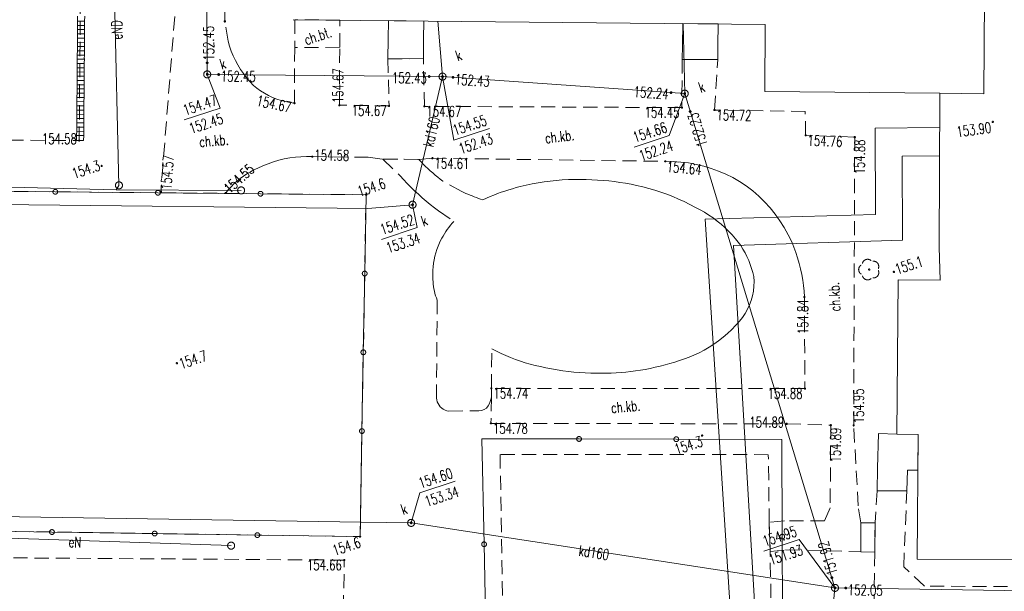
# Model space of a CAD drawing. Header units: millimetres. Extents: x -44596 to 32114, y 34976 to 82978.
# Tile 5 of 63: x -28515 to -21521, y 53158 to 57218. Entities that reach past the tile are written whole.
import ezdxf
from ezdxf.xclip import XClip

# ---------------------------------------------------------------- set-up
doc = ezdxf.new("R2010")
doc.units = ezdxf.units.MM
doc.header["$MEASUREMENT"] = 0
doc.header["$XCLIPFRAME"] = 0
for name, pattern in [('1_OTKC', [150, 100, -50]), ('1_OTSP', [150, 100, -50]), ('1_OTSZ', [150, 100, -50]), ('Wipeout_Contour', [100, 0, -100])]:
    doc.linetypes.add(name, pattern=pattern)
for name, color, linetype in [('_______MAPA_DC_PROJEKTOWYCH', 7, 'Continuous'), ('Mlawa_szkola_MDCP_1_5________MAPA_DC_PROJEKTOWYCH', 7, 'Continuous'), ('Mlawa_szkola_MDCP_1_5_EGBB_L_0', 7, 'Continuous'), ('Mlawa_szkola_MDCP_1_5_EGBE_L_3', 7, 'Continuous'), ('Mlawa_szkola_MDCP_1_5_OTK_E_T_1', 7, 'Continuous'), ('Mlawa_szkola_MDCP_1_5_OTK_L_2', 7, 'Continuous'), ('Mlawa_szkola_MDCP_1_5_OTK_L_6', 7, 'Continuous'), ('Mlawa_szkola_MDCP_1_5_OTO_L_0', 7, 'Continuous'), ('Mlawa_szkola_MDCP_1_5_OTR_T_0', 7, 'Continuous'), ('Mlawa_szkola_MDCP_1_5_OTR_T_1', 7, 'Continuous'), ('Mlawa_szkola_MDCP_1_5_OTS_L_1', 7, 'Continuous'), ('Mlawa_szkola_MDCP_1_5_OTS_L_2', 7, 'Continuous'), ('Mlawa_szkola_MDCP_1_5_OTZ_T_0', 7, 'Continuous'), ('Mlawa_szkola_MDCP_1_5_SUE_T_3', 7, 'Continuous'), ('Mlawa_szkola_MDCP_1_5_SUEP_E_T_0', 7, 'Continuous'), ('Mlawa_szkola_MDCP_1_5_SUEP_L_0', 7, 'Continuous'), ('Mlawa_szkola_MDCP_1_5_SUK_L_2', 7, 'Continuous'), ('Mlawa_szkola_MDCP_1_5_SUKP_E_T_0', 7, 'Continuous'), ('Mlawa_szkola_MDCP_1_5_SUKP_L_0', 7, 'Continuous'), ('Mlawa_szkola_MDCP_1_5_SUKR_T_0', 7, 'Continuous'), ('Mlawa_szkola_MDCP_1_5_SUL_L_0', 7, 'Continuous'), ('Mlawa_szkola_MDCP_1_5_SUP_E_T_1', 7, 'Continuous'), ('Mlawa_szkola_MDCP_1_5_SUP_T_4', 7, 'Continuous')]:
    doc.layers.add(name, color=color, linetype=linetype)
doc.styles.add('GENERATED_STYLE_2', font='txt')

# ---------------------------------------------------------------- blocks, each defined once
blk = doc.blocks.new('Rysunek_1_5', base_point=(25847, 58549.2))
at = {"color": 254, "linetype": 'Wipeout_Contour', "lineweight": 0, "ltscale": 267472.931025}
blk.add_wipeout([(12367.1, 34548.1), (50980.9, 47322.1), (39326.9, 82550.4), (713, 69776.4)], dxfattribs=at).dxf.layer = 'Mlawa_szkola_MDCP_1_5________MAPA_DC_PROJEKTOWYCH'
at = {"layer": 'Mlawa_szkola_MDCP_1_5_EGBB_L_0', "color": 7, "linetype": 'Continuous', "lineweight": 13}
for p, q in [((23643, 56264.4), (23647, 57061)), ((18736.6, 56790), (22088.9, 56756.2)), ((22088.9, 56756.2), (22086.5, 56279.3)), ((22086.5, 56279.3), (23329.3, 56267)), ((23329.3, 56267), (23325.2, 55174.5)), ((23329.3, 56267), (23643, 56264.4)), ((23325.2, 55174.5), (23332.9, 54941.1)), ((23033.1, 54943), (23025.3, 53846)), ((23332.9, 54941.1), (23033.1, 54943)), ((23025.3, 53846), (23175.5, 53844.1)), ((23175.5, 53844.1), (23170, 52959.6)), ((23170, 52959.6), (24248, 52955))]:
    blk.add_line(p, q, dxfattribs=at)
at = {"layer": 'Mlawa_szkola_MDCP_1_5_EGBE_L_3', "color": 7, "linetype": 'Continuous', "lineweight": 13}
for p, q in [((19412.6, 56783.2), (19411.3, 56652.5)), ((19664, 56780.7), (19412.6, 56783.2)), ((19662.7, 56653.5), (19664, 56780.7)), ((21505.5, 56762.1), (21502.2, 56607.7)), ((21754.6, 56759.6), (21505.5, 56762.1)), ((21753.1, 56606.8), (21754.6, 56759.6)), ((19411.3, 56652.5), (19409.9, 56512.5)), ((19661.3, 56513.5), (19662.7, 56653.5)), ((21502.2, 56607.7), (21500.1, 56507.7)), ((21752.2, 56506.8), (21753.1, 56606.8)), ((19409.9, 56512.5), (19661.3, 56513.5)), ((21500.1, 56507.7), (21752.2, 56506.8)), ((22895, 53851.4), (22888.4, 53603.8)), ((23025.3, 53846), (22895, 53851.4)), ((23175.5, 53844.1), (23025.3, 53846)), ((23173.9, 53590.8), (23175.5, 53844.1)), ((22888.4, 53603.8), (22885.2, 53444.7)), ((23095.8, 53444.9), (23100, 53591.6)), ((23100, 53591.6), (23173.9, 53590.8)), ((22885.2, 53444.7), (23095.8, 53444.9))]:
    blk.add_line(p, q, dxfattribs=at)
at = {"layer": 'Mlawa_szkola_MDCP_1_5_OTK_L_2', "color": 7, "linetype": '1_OTKC', "lineweight": 13}
for p, q in [((18250.9, 56777.9), (18252.4, 57445.1)), ((17894.6, 56813.8), (17795.9, 55560.6)), ((18275.2, 56637.4), (18250.9, 56777.9)), ((18749.2, 56789.9), (18747.2, 56592.4)), ((19068.9, 56786.7), (18749.2, 56789.9)), ((19067, 56593.9), (19068.9, 56786.7)), ((18285.1, 56602.2), (18275.2, 56637.4)), ((18296.8, 56567.6), (18285.1, 56602.2)), ((18747.2, 56592.4), (18745.1, 56197.7)), ((19067, 56593.9), (18747.2, 56592.4)), ((19065.1, 56182.5), (19067, 56593.9)), ((18310.4, 56533.7), (18296.8, 56567.6)), ((18325.9, 56500.6), (18310.4, 56533.7)), ((18343.1, 56468.3), (18325.9, 56500.6)), ((18362, 56437), (18343.1, 56468.3)), ((19661.3, 56513.5), (19409.9, 56512.5)), ((19409.9, 56512.5), (19417.3, 56177.9)), ((19668.1, 56174.5), (19661.3, 56513.5)), ((21500.1, 56507.7), (21497.5, 56165.6)), ((21752.2, 56506.8), (21500.1, 56507.7)), ((21729.5, 56148.6), (21752.2, 56506.8)), ((18382.6, 56406.9), (18362, 56437)), ((18404.8, 56377.8), (18382.6, 56406.9)), ((18428.6, 56350.1), (18404.8, 56377.8)), ((18453.8, 56323.6), (18428.6, 56350.1)), ((18478.9, 56303.4), (18453.8, 56323.6)), ((18505.1, 56284.7), (18478.9, 56303.4)), ((18532.4, 56267.6), (18505.1, 56284.7)), ((18560.7, 56252.2), (18532.4, 56267.6)), ((18589.9, 56238.5), (18560.7, 56252.2)), ((18619.8, 56226.6), (18589.9, 56238.5)), ((18650.4, 56216.6), (18619.8, 56226.6)), ((18681.6, 56208.4), (18650.4, 56216.6)), ((18713.2, 56202.1), (18681.6, 56208.4)), ((18745.1, 56197.7), (18713.2, 56202.1)), ((19417.3, 56177.9), (19065.1, 56182.5)), ((21497.5, 56165.6), (19668.1, 56174.5)), ((22374.3, 56138.6), (21729.5, 56148.6)), ((22376.8, 55968.8), (22374.3, 56138.6)), ((22725.5, 55955.6), (22376.8, 55968.8)), ((22718, 53908.7), (22725.5, 55955.6)), ((18752, 55813.4), (18791.9, 55816.7)), ((18791.9, 55816.7), (18831.9, 55818)), ((18831.9, 55818), (18872, 55817.3)), ((18872, 55817.3), (19268.5, 55812.6)), ((18484.1, 55735.4), (18520.5, 55752.2)), ((18520.5, 55752.2), (18557.6, 55767.2)), ((18557.6, 55767.2), (18595.5, 55780.3)), ((18595.5, 55780.3), (18633.9, 55791.5)), ((18633.9, 55791.5), (18672.9, 55800.7)), ((18672.9, 55800.7), (18712.3, 55808)), ((18712.3, 55808), (18752, 55813.4)), ((19268.5, 55812.6), (19372.2, 55798.5)), ((19372.2, 55798.5), (19629.3, 55798.2)), ((19629.3, 55798.2), (19725.8, 55805.9)), ((19725.8, 55805.9), (21379.3, 55784.1)), ((21379.3, 55784.1), (21434.7, 55783.2)), ((21434.7, 55783.2), (21489.9, 55779.2)), ((21489.9, 55779.2), (21544.9, 55772.3)), ((21544.9, 55772.3), (21599.4, 55762.3)), ((21599.4, 55762.3), (21653.3, 55749.4)), ((21653.3, 55749.4), (21706.4, 55733.5)), ((18359.5, 55661.5), (18382.9, 55678.7)), ((18382.9, 55678.7), (18407.1, 55694.7)), ((18407.1, 55694.7), (18432.1, 55709.6)), ((18432.1, 55709.6), (18457.8, 55723.1)), ((18457.8, 55723.1), (18484.1, 55735.4)), ((21706.4, 55733.5), (21758.5, 55714.8)), ((21758.5, 55714.8), (21809.5, 55693.2)), ((21809.5, 55693.2), (21859.3, 55668.9)), ((18294.9, 55603.1), (18315.4, 55623.6)), ((18315.4, 55623.6), (18337, 55643.1)), ((18337, 55643.1), (18359.5, 55661.5)), ((21859.3, 55668.9), (21907.7, 55641.9)), ((21907.7, 55641.9), (21955.1, 55609.3)), ((21955.1, 55609.3), (22000.6, 55574.1)), ((17795.9, 55560.6), (18254.6, 55556.3)), ((18254.6, 55556.3), (18275.4, 55581.6)), ((18275.4, 55581.6), (18294.9, 55603.1)), ((22000.6, 55574.1), (22044, 55536.3)), ((22044, 55536.3), (22085.2, 55496)), ((22085.2, 55496), (22123.9, 55453.5)), ((22123.9, 55453.5), (22160.2, 55408.7)), ((22160.2, 55408.7), (22193.8, 55362)), ((22193.8, 55362), (22224.6, 55313.4)), ((22224.6, 55313.4), (22252.6, 55263.1)), ((22252.6, 55263.1), (22277.7, 55211.3)), ((22277.7, 55211.3), (22293.2, 55174.1)), ((22293.2, 55174.1), (22307.3, 55136.4)), ((22307.3, 55136.4), (22319.9, 55098.1)), ((22319.9, 55098.1), (22331.2, 55059.4)), ((22331.2, 55059.4), (22341, 55020.3)), ((22341, 55020.3), (22349.3, 54980.9)), ((22349.3, 54980.9), (22356.2, 54941.2)), ((22356.2, 54941.2), (22361.6, 54901.2)), ((22361.6, 54901.2), (22365.5, 54861.1)), ((22365.5, 54861.1), (22367.8, 54820.9)), ((22367.8, 54820.9), (22371.4, 54170.1)), ((22371.4, 54170.1), (20144.2, 54171.6)), ((20144.2, 54171.6), (20145.7, 54110)), ((20145.7, 54110), (20141.1, 53923.1)), ((20141.1, 53923.1), (22241.5, 53919.6)), ((22241.5, 53919.6), (22555.5, 53909.7)), ((22555.5, 53909.7), (22550.7, 53322.5)), ((22750.3, 53336.9), (22718, 53908.7)), ((22885.2, 53444.7), (22869.9, 53217.4)), ((23095.8, 53444.9), (22885.2, 53444.7)), ((23073.7, 52903.6), (23095.8, 53444.9)), ((22550.7, 53322.5), (22511.6, 53230.6)), ((22768.7, 53217.6), (22750.3, 53336.9)), ((22227.3, 53230.2), (22118.2, 53219.4)), ((22511.6, 53230.6), (22227.3, 53230.2)), ((22118.2, 53219.4), (22124.4, 53012.9)), ((22768.5, 53011.1), (22768.7, 53217.6)), ((22869.9, 53217.4), (22868.1, 53009.3)), ((22124.4, 53012.9), (22234.4, 53024.1)), ((22234.4, 53024.1), (22768.5, 53011.1)), ((22868.1, 53009.3), (22857.7, 52373.7)), ((23221.1, 52766.9), (23073.7, 52903.6)), ((24561, 52760.4), (23221.1, 52766.9))]:
    blk.add_line(p, q, dxfattribs=at)
at = {"layer": 'Mlawa_szkola_MDCP_1_5_OTK_L_6', "color": 7, "linetype": 'Continuous', "lineweight": 13}
for p, q in [((22768.7, 53217.6), (22768.5, 53011.1)), ((22869.9, 53217.4), (22768.7, 53217.6)), ((22868.1, 53009.3), (22869.9, 53217.4)), ((22768.5, 53011.1), (22868.1, 53009.3))]:
    blk.add_line(p, q, dxfattribs=at)
at = {"layer": 'Mlawa_szkola_MDCP_1_5_OTO_L_0', "color": 7, "linetype": 'Continuous', "lineweight": 13}
for p, q in [((17046.5, 55567.8), (16317.6, 55574.7)), ((17775.4, 55560.8), (17046.5, 55567.8)), ((18504.4, 55553.9), (17775.4, 55560.8)), ((19254.3, 55546.7), (18504.4, 55553.9)), ((19244.5, 54987.3), (19254.3, 55546.7)), ((19234.7, 54427.8), (19244.5, 54987.3)), ((19224.9, 53868.4), (19234.7, 54427.8)), ((19211.8, 53118.5), (19224.9, 53868.4)), ((20766.9, 53812.3), (20076.1, 53814.1)), ((20076.1, 53814.1), (20092.4, 53064.3)), ((21457.7, 53810.4), (20766.9, 53812.3)), ((22207.7, 53808.4), (21457.7, 53810.4)), ((22210.5, 53118.9), (22207.7, 53808.4)), ((16293.1, 53162.3), (17022.8, 53151.3)), ((17022.8, 53151.3), (17752.5, 53140.4)), ((17752.5, 53140.4), (18482.1, 53129.4)), ((18482.1, 53129.4), (19211.8, 53118.5)), ((22213.5, 52368.9), (22210.5, 53118.9)), ((20092.4, 53064.3), (20107.5, 52368.7))]:
    blk.add_line(p, q, dxfattribs=at)
for centre in [(17046.5, 55567.8), (17775.4, 55560.8), (18504.4, 55553.9), (19244.5, 54987.3), (19234.7, 54427.8), (19224.9, 53868.4), (20766.9, 53812.3), (21457.7, 53810.4), (17022.8, 53151.3), (17752.5, 53140.4), (18482.1, 53129.4), (22210.5, 53118.9), (20092.4, 53064.3)]:
    blk.add_circle(centre, 17, dxfattribs=at)
at = {"layer": 'Mlawa_szkola_MDCP_1_5_OTR_T_0', "color": 7, "linetype": 'Continuous', "lineweight": 13}
for centre in [(18250.9, 56777.9), (18745.1, 56197.7), (19065.1, 56182.5), (19417.3, 56177.9), (19668.1, 56174.5), (21497.5, 56165.6), (21729.5, 56148.6), (23706.2, 56064.2), (22376.8, 55968.8), (22725.5, 55955.6), (17216.2, 55932.1), (18872, 55817.3), (19725.8, 55805.9), (21379.3, 55784.1), (17796.6, 55569), (18257, 55559.1), (22367.8, 54820.9), (20144.2, 54171.6), (22371.4, 54170.1), (20141.1, 53923.1), (22241.5, 53919.6), (22555.5, 53909.7), (22718, 53908.7), (19099.5, 52951.8)]:
    blk.add_circle(centre, 4.5, dxfattribs=at)
at = {"layer": 'Mlawa_szkola_MDCP_1_5_OTR_T_1', "color": 7, "linetype": 'Continuous', "lineweight": 13}
for centre in [(17376.1, 55751.2), (19254.3, 55546.7), (23003.7, 54998.6), (17910.2, 54350), (21641.4, 53836.2), (19211.8, 53118.5)]:
    blk.add_circle(centre, 4.5, dxfattribs=at)
at = {"layer": 'Mlawa_szkola_MDCP_1_5_OTS_L_1', "color": 7, "linetype": '1_OTSP', "lineweight": 13}
for p, q in [((17216.2, 55932.1), (17249.9, 59943.7)), ((16420.8, 55935.5), (17216.2, 55932.1)), ((19629.3, 55798.2), (19372.2, 55798.5)), ((19372.2, 55798.5), (19496.2, 55681.5)), ((19644.9, 55781.3), (19629.3, 55798.2)), ((19660.8, 55764.7), (19644.9, 55781.3)), ((19677.1, 55748.4), (19660.8, 55764.7)), ((19693.6, 55732.4), (19677.1, 55748.4)), ((19496.2, 55681.5), (19521, 55654)), ((19710.5, 55716.8), (19693.6, 55732.4)), ((19727.7, 55701.5), (19710.5, 55716.8)), ((19745.2, 55686.6), (19727.7, 55701.5)), ((19763, 55672), (19745.2, 55686.6)), ((19521, 55654), (19546.4, 55627.1)), ((19546.4, 55627.1), (19572.3, 55600.7)), ((19781, 55657.7), (19763, 55672)), ((19799.4, 55643.8), (19781, 55657.7)), ((19934.3, 55570.5), (19799.4, 55643.8)), ((20390.8, 55614.6), (20348.6, 55604.3)), ((20433.2, 55623.7), (20390.8, 55614.6)), ((20475.9, 55631.7), (20433.2, 55623.7)), ((20518.8, 55638.5), (20475.9, 55631.7)), ((20561.8, 55644.2), (20518.8, 55638.5)), ((20605, 55648.7), (20561.8, 55644.2)), ((20648.3, 55652), (20605, 55648.7)), ((20691.7, 55654.1), (20648.3, 55652)), ((20735.1, 55655.1), (20691.7, 55654.1)), ((20778.5, 55654.9), (20735.1, 55655.1)), ((20818.5, 55654.5), (20778.5, 55654.9)), ((20858.4, 55653.2), (20818.5, 55654.5)), ((20898.4, 55651.1), (20858.4, 55653.2)), ((20938.3, 55648.2), (20898.4, 55651.1)), ((20978.1, 55644.5), (20938.3, 55648.2)), ((21017.8, 55639.9), (20978.1, 55644.5)), ((21057.5, 55634.6), (21017.8, 55639.9)), ((21097, 55628.4), (21057.5, 55634.6)), ((21136.3, 55621.4), (21097, 55628.4)), ((21175.6, 55613.5), (21136.3, 55621.4)), ((21219.2, 55603.1), (21175.6, 55613.5)), ((19254.3, 55546.7), (14859.8, 55588.6)), ((19211.8, 53118.5), (19254.3, 55546.7)), ((19572.3, 55600.7), (19598.9, 55574.9)), ((19598.9, 55574.9), (19625.9, 55549.7)), ((19625.9, 55549.7), (19653.5, 55525)), ((19948.7, 55563.5), (19934.3, 55570.5)), ((19963.3, 55556.7), (19948.7, 55563.5)), ((19978, 55550.2), (19963.3, 55556.7)), ((19992.7, 55543.9), (19978, 55550.2)), ((20007.6, 55537.9), (19992.7, 55543.9)), ((20022.6, 55532.1), (20007.6, 55537.9)), ((20161, 55544.5), (20135, 55533.9)), ((20187.3, 55554.5), (20161, 55544.5)), ((20213.8, 55564.1), (20187.3, 55554.5)), ((20240.4, 55573.1), (20213.8, 55564.1)), ((20267.3, 55581.7), (20240.4, 55573.1)), ((20294.2, 55589.8), (20267.3, 55581.7)), ((20321.3, 55597.3), (20294.2, 55589.8)), ((20348.6, 55604.3), (20321.3, 55597.3)), ((21262.6, 55591.5), (21219.2, 55603.1)), ((21305.6, 55578.8), (21262.6, 55591.5)), ((21348.3, 55564.8), (21305.6, 55578.8)), ((21390.5, 55549.7), (21348.3, 55564.8)), ((21432.4, 55533.5), (21390.5, 55549.7)), ((19653.5, 55525), (19681.7, 55501)), ((19681.7, 55501), (19710.4, 55477.6)), ((19710.4, 55477.6), (19739.5, 55454.8)), ((20037.7, 55526.5), (20022.6, 55532.1)), ((20052.8, 55521.2), (20037.7, 55526.5)), ((20068.1, 55516.1), (20052.8, 55521.2)), ((20083.4, 55511.3), (20068.1, 55516.1)), ((20109.1, 55522.9), (20083.4, 55511.3)), ((20135, 55533.9), (20109.1, 55522.9)), ((21473.8, 55516.1), (21432.4, 55533.5)), ((21514.6, 55497.6), (21473.8, 55516.1)), ((21555, 55478), (21514.6, 55497.6)), ((21594.8, 55457.3), (21555, 55478)), ((19739.5, 55454.8), (19769.2, 55432.7)), ((19769.2, 55432.7), (19877.2, 55357.8)), ((21627, 55440.4), (21594.8, 55457.3)), ((21658.5, 55422.1), (21627, 55440.4)), ((21689.2, 55402.7), (21658.5, 55422.1)), ((21719.2, 55382), (21689.2, 55402.7)), ((19853.5, 55329.5), (19842.2, 55314.9)), ((19865.1, 55343.8), (19853.5, 55329.5)), ((19877.2, 55357.8), (19865.1, 55343.8)), ((21748.2, 55360.1), (21719.2, 55382)), ((21776.4, 55337.1), (21748.2, 55360.1)), ((21803.7, 55313), (21776.4, 55337.1)), ((19810.9, 55269.4), (19801.2, 55253.6)), ((19820.9, 55284.8), (19810.9, 55269.4)), ((19831.4, 55300), (19820.9, 55284.8)), ((19842.2, 55314.9), (19831.4, 55300)), ((21829.9, 55287.8), (21803.7, 55313)), ((21855.1, 55261.6), (21829.9, 55287.8)), ((21879.3, 55234.3), (21855.1, 55261.6)), ((19775, 55205), (19765.2, 55181.8)), ((19783.3, 55221.4), (19775, 55205)), ((19792.1, 55237.7), (19783.3, 55221.4)), ((19801.2, 55253.6), (19792.1, 55237.7)), ((21897.8, 55210.6), (21879.3, 55234.3)), ((21915.3, 55186), (21897.8, 55210.6)), ((19749, 55134.3), (19742.6, 55110)), ((19756.5, 55158.3), (19749, 55134.3)), ((19765.2, 55181.8), (19756.5, 55158.3)), ((21931.5, 55160.6), (21915.3, 55186)), ((21946.4, 55134.5), (21931.5, 55160.6)), ((21960.1, 55107.6), (21946.4, 55134.5)), ((19733.5, 55060.6), (19730.7, 55035.6)), ((19737.4, 55085.4), (19733.5, 55060.6)), ((19742.6, 55110), (19737.4, 55085.4)), ((21972.5, 55080.2), (21960.1, 55107.6)), ((21983.5, 55052.1), (21972.5, 55080.2)), ((21993.2, 55023.6), (21983.5, 55052.1)), ((19729.1, 55010.5), (19728.7, 54985.4)), ((19728.7, 54985.4), (19729.5, 54960.3)), ((19730.7, 55035.6), (19729.1, 55010.5)), ((22001.4, 54994.6), (21993.2, 55023.6)), ((22008.3, 54965.3), (22001.4, 54994.6)), ((19729.5, 54960.3), (19729.4, 54943.7)), ((19729.4, 54943.7), (19729.9, 54927.2)), ((19729.9, 54927.2), (19731.1, 54910.6)), ((19731.1, 54910.6), (19733.1, 54894.2)), ((22010.2, 54931.2), (22008.3, 54965.3)), ((22009.3, 54897.1), (22010.2, 54931.2)), ((19733.1, 54894.2), (19735.8, 54877.8)), ((19735.8, 54877.8), (19739.2, 54861.6)), ((19739.2, 54861.6), (19743.4, 54845.5)), ((19743.4, 54845.5), (19748.2, 54829.7)), ((21999.1, 54829.6), (22005.6, 54863.1)), ((22005.6, 54863.1), (22009.3, 54897.1)), ((19748.2, 54829.7), (19753.7, 54814)), ((19753.7, 54814), (19759.9, 54798.6)), ((19759.9, 54798.6), (19754.2, 54102.6)), ((21978.2, 54764.7), (21990, 54796.7)), ((21990, 54796.7), (21999.1, 54829.6)), ((21927.8, 54675.8), (21947, 54704)), ((21947, 54704), (21963.8, 54733.7)), ((21963.8, 54733.7), (21978.2, 54764.7)), ((21879.5, 54618.6), (21906.4, 54649.3)), ((21906.4, 54649.3), (21927.8, 54675.8)), ((21790.9, 54534.6), (21821.7, 54561.2)), ((21821.7, 54561.2), (21851.3, 54589.2)), ((21851.3, 54589.2), (21879.5, 54618.6)), ((21725.6, 54485.8), (21758.8, 54509.5)), ((21758.8, 54509.5), (21790.9, 54534.6)), ((20144.2, 54171.6), (20147.1, 54452.8)), ((20147.1, 54452.8), (20179.9, 54435.9)), ((20179.9, 54435.9), (20213.2, 54420)), ((20213.2, 54420), (20246.9, 54405)), ((21583, 54407.4), (21620, 54424.5)), ((21620, 54424.5), (21656.1, 54443.3)), ((21656.1, 54443.3), (21691.4, 54463.8)), ((21691.4, 54463.8), (21725.6, 54485.8)), ((20246.9, 54405), (20281, 54390.8)), ((20281, 54390.8), (20315.5, 54377.6)), ((20315.5, 54377.6), (20350.3, 54365.4)), ((20350.3, 54365.4), (20385.4, 54354)), ((20385.4, 54354), (20420.8, 54343.7)), ((21377.9, 54338.2), (21412.7, 54347.9)), ((21412.7, 54347.9), (21447.2, 54358.4)), ((21447.2, 54358.4), (21481.6, 54369.6)), ((21481.6, 54369.6), (21515.6, 54381.5)), ((21515.6, 54381.5), (21549.4, 54394.1)), ((21549.4, 54394.1), (21583, 54407.4)), ((20420.8, 54343.7), (20456.5, 54334.3)), ((20456.5, 54334.3), (20492.4, 54325.8)), ((20492.4, 54325.8), (20531.9, 54317.2)), ((20531.9, 54317.2), (20571.4, 54309.5)), ((20571.4, 54309.5), (20611.2, 54302.6)), ((20611.2, 54302.6), (20651.1, 54296.7)), ((20651.1, 54296.7), (20691.1, 54291.5)), ((20691.1, 54291.5), (20731.2, 54287.3)), ((20731.2, 54287.3), (20771.4, 54283.9)), ((20771.4, 54283.9), (20811.7, 54281.4)), ((20811.7, 54281.4), (20852, 54279.8)), ((20852, 54279.8), (20892.4, 54279)), ((20892.4, 54279), (20927, 54278.7)), ((20927, 54278.7), (20961.6, 54279)), ((20961.6, 54279), (20996.3, 54280)), ((20996.3, 54280), (21030.9, 54281.8)), ((21030.9, 54281.8), (21065.4, 54284.2)), ((21065.4, 54284.2), (21099.9, 54287.3)), ((21099.9, 54287.3), (21134.4, 54291.1)), ((21134.4, 54291.1), (21168.7, 54295.6)), ((21168.7, 54295.6), (21203, 54300.8)), ((21203, 54300.8), (21237.1, 54306.7)), ((21237.1, 54306.7), (21272.6, 54313.5)), ((21272.6, 54313.5), (21307.9, 54321)), ((21307.9, 54321), (21343, 54329.2)), ((21343, 54329.2), (21377.9, 54338.2)), ((20145.7, 54110), (20144.2, 54171.6)), ((19754.2, 54102.6), (19756.1, 54089)), ((19756.1, 54089), (19759.8, 54075.8)), ((19759.8, 54075.8), (19765.4, 54063.2)), ((20130.1, 54064.8), (20140.3, 54091.6)), ((20140.3, 54091.6), (20145.7, 54110)), ((19765.4, 54063.2), (19772.6, 54051.5)), ((19772.6, 54051.5), (19781.4, 54040.9)), ((19781.4, 54040.9), (19791.5, 54031.6)), ((19791.5, 54031.6), (19802.8, 54023.7)), ((19802.8, 54023.7), (19815, 54017.5)), ((19815, 54017.5), (19828.1, 54013.1)), ((19828.1, 54013.1), (19841.5, 54010.4)), ((19841.5, 54010.4), (20055, 54011.5)), ((20055, 54011.5), (20074.5, 54013.7)), ((20074.5, 54013.7), (20092.9, 54020.7)), ((20092.9, 54020.7), (20108.9, 54032)), ((20108.9, 54032), (20121.6, 54047.1)), ((20121.6, 54047.1), (20130.1, 54064.8)), ((14813.5, 53184.5), (19211.8, 53118.5)), ((19099.5, 52951.8), (13371.4, 52990.7)), ((19089.8, 52452.5), (19099.5, 52951.8))]:
    blk.add_line(p, q, dxfattribs=at)
at = {"layer": 'Mlawa_szkola_MDCP_1_5_OTS_L_2', "color": 7, "linetype": '1_OTSZ', "lineweight": 13}
for p, q in [((22111.7, 53700.7), (20206.1, 53701.3)), ((20206.1, 53701.3), (20226.8, 52533.7)), ((22118.2, 53219.4), (22111.7, 53700.7)), ((22124.4, 53012.9), (22118.2, 53219.4)), ((22133.4, 52533.5), (22124.4, 53012.9))]:
    blk.add_line(p, q, dxfattribs=at)
at = {"layer": 'Mlawa_szkola_MDCP_1_5_OTZ_T_0', "color": 7, "linetype": 'Continuous', "lineweight": 13}
blk.add_circle((22828.4, 55015.3), 4.5, dxfattribs=at)
for centre, start, end in [((22790.9, 55015.1), 120.44943, 240.16498), ((22816.6, 55050.9), 48.44509, 168.16484), ((22858.6, 55037.5), 336.44494, 96.1605), ((22858.8, 54993.4), 264.45073, 24.15678), ((22817, 54979.5), 192.45314, 312.15919)]:
    blk.add_arc(centre, 37.5, start, end, dxfattribs=at)
at = {"layer": 'Mlawa_szkola_MDCP_1_5_SUE_T_3', "color": 7, "linetype": 'Continuous', "lineweight": 13}
for centre in [(17498.8, 55613.5), (18366.7, 55577.5), (18295.6, 53054.5)]:
    blk.add_circle(centre, 25, dxfattribs=at)
at = {"layer": 'Mlawa_szkola_MDCP_1_5_SUEP_L_0', "color": 7, "linetype": 'Continuous', "lineweight": 13}
for p, q in [((17444.1, 57860.3), (17498.8, 55613.5)), ((15714.4, 55627), (17478.8, 55580.8)), ((17478.8, 55580.8), (17498.8, 55613.5)), ((17478.8, 55580.8), (18366.7, 55577.5)), ((18295.6, 53054.5), (15669.8, 53143.3))]:
    blk.add_line(p, q, dxfattribs=at)
at = {"layer": 'Mlawa_szkola_MDCP_1_5_SUK_L_2', "color": 7, "linetype": 'Continuous', "lineweight": 13}
for p, q in [((17205, 56779.9), (17205.2, 56815)), ((17255.2, 56814.6), (17254.9, 56779.5)), ((17204.5, 56719.7), (17204.7, 56754.8)), ((17204.7, 56749.8), (17205, 56784.9)), ((17254.7, 56749.4), (17204.7, 56749.8)), ((17254.9, 56779.5), (17205, 56779.9)), ((17254.7, 56754.4), (17254.5, 56719.3)), ((17255, 56784.5), (17254.7, 56749.4)), ((17203.7, 56629.4), (17204, 56664.5)), ((17204, 56659.5), (17204.2, 56694.6)), ((17254, 56659.1), (17204, 56659.5)), ((17204.2, 56689.6), (17204.5, 56724.7)), ((17254.2, 56689.2), (17204.2, 56689.6)), ((17254.5, 56719.3), (17204.5, 56719.7)), ((17254, 56664.1), (17253.7, 56629)), ((17254.2, 56694.2), (17254, 56659.1)), ((17254.5, 56724.3), (17254.2, 56689.2)), ((17203.2, 56569.3), (17203.5, 56604.4)), ((17203.5, 56599.3), (17203.7, 56634.5)), ((17253.5, 56598.9), (17203.5, 56599.3)), ((17253.7, 56629), (17203.7, 56629.4)), ((17253.5, 56604), (17253.2, 56568.8)), ((17253.7, 56634), (17253.5, 56598.9)), ((17202.7, 56509.1), (17203, 56544.2)), ((17203, 56539.2), (17203.3, 56574.3)), ((17253, 56538.8), (17203, 56539.2)), ((17253.2, 56568.8), (17203.2, 56569.3)), ((17253, 56543.8), (17252.7, 56508.7)), ((17253.3, 56573.9), (17253, 56538.8)), ((17202, 56418.8), (17202.3, 56453.9)), ((17202.2, 56448.9), (17202.5, 56484)), ((17252.2, 56448.5), (17202.2, 56448.9)), ((17202.5, 56479), (17202.8, 56514.1)), ((17252.5, 56478.6), (17202.5, 56479)), ((17252.7, 56508.7), (17202.7, 56509.1)), ((17252.3, 56453.5), (17252, 56418.4)), ((17252.5, 56483.6), (17252.2, 56448.5)), ((17252.8, 56513.7), (17252.5, 56478.6)), ((17201.5, 56358.6), (17201.8, 56393.7)), ((17201.7, 56388.7), (17202, 56423.8)), ((17251.7, 56388.3), (17201.7, 56388.7)), ((17252, 56418.4), (17202, 56418.8)), ((17251.8, 56393.3), (17251.5, 56358.2)), ((17252, 56423.4), (17251.7, 56388.3)), ((17201, 56298.4), (17201.3, 56333.5)), ((17201.2, 56328.5), (17201.5, 56363.6)), ((17251.2, 56328.1), (17201.2, 56328.5)), ((17251.5, 56358.2), (17201.5, 56358.6)), ((17251.3, 56333.1), (17251, 56298)), ((17251.5, 56363.2), (17251.2, 56328.1)), ((17200.2, 56208.2), (17200.5, 56243.3)), ((17200.5, 56238.3), (17200.8, 56273.4)), ((17250.5, 56237.8), (17200.5, 56238.3)), ((17200.7, 56268.3), (17201, 56303.5)), ((17250.7, 56267.9), (17200.7, 56268.3)), ((17251, 56298), (17201, 56298.4)), ((17250.5, 56242.9), (17250.2, 56207.8)), ((17250.8, 56273), (17250.5, 56237.8)), ((17251, 56303), (17250.7, 56267.9)), ((17199.7, 56148), (17200, 56183.1)), ((17200, 56178.1), (17200.3, 56213.2)), ((17250, 56177.7), (17200, 56178.1)), ((17250.2, 56207.8), (17200.2, 56208.2)), ((17250, 56182.7), (17249.7, 56147.6)), ((17250.3, 56212.8), (17250, 56177.7)), ((17199.2, 56087.8), (17199.5, 56122.9)), ((17199.5, 56117.9), (17199.8, 56153)), ((17249.5, 56117.5), (17199.5, 56117.9)), ((17249.7, 56147.6), (17199.7, 56148)), ((17249.5, 56122.5), (17249.2, 56087.4)), ((17249.8, 56152.6), (17249.5, 56117.5)), ((17198.5, 55997.5), (17198.8, 56032.6)), ((17198.7, 56027.6), (17199, 56062.7)), ((17248.7, 56027.2), (17198.7, 56027.6)), ((17199, 56057.7), (17199.3, 56092.8)), ((17249, 56057.3), (17199, 56057.7)), ((17249.2, 56087.4), (17199.2, 56087.8)), ((17248.8, 56032.2), (17248.5, 55997.1)), ((17249, 56062.3), (17248.7, 56027.2)), ((17249.3, 56092.4), (17249, 56057.3)), ((17198, 55932.4), (17198.2, 55967.4)), ((17198.2, 55967.4), (17198.5, 56002.5)), ((17248.2, 55967), (17198.2, 55967.4)), ((17248.5, 55997.1), (17198.5, 55997.5)), ((17248.2, 55967), (17247.9, 55932)), ((17248.5, 56002.1), (17248.2, 55967)), ((17247.9, 55932), (17198, 55932.4))]:
    blk.add_line(p, q, dxfattribs=at)
at = {"layer": 'Mlawa_szkola_MDCP_1_5_SUKP_L_0', "color": 7, "linetype": 'Continuous', "lineweight": 13}
for p, q in [((18125.7, 56401.5), (18118.8, 57846.8)), ((19797.2, 56385.7), (19764, 56779.7)), ((21517.9, 56265.1), (21506.7, 56762.1)), ((19797.2, 56385.7), (18125.7, 56401.5)), ((19797.2, 56385.7), (19584.3, 55475.8)), ((21517.9, 56265.1), (19797.2, 56385.7)), ((22585.2, 52754.6), (21517.9, 56265.1)), ((19265.8, 55448.4), (14860.2, 55498.2)), ((19584.3, 55475.8), (19265.8, 55448.4)), ((19218.7, 53221.9), (14803.3, 53291.7)), ((19574.4, 53216.3), (19218.7, 53221.9)), ((22585.2, 52754.6), (19574.4, 53216.3)), ((22585.2, 52754.6), (22555.9, 52459.8)), ((24228.9, 52730.4), (22585.2, 52754.6))]:
    blk.add_line(p, q, dxfattribs=at)
at = {"layer": 'Mlawa_szkola_MDCP_1_5_SUKR_T_0', "color": 7, "linetype": 'Continuous', "lineweight": 13}
for p, q in [((18125.7, 56401.5), (18218.1, 56162.4)), ((19797.2, 56385.7), (19878.4, 55934.9)), ((21517.9, 56265.1), (21406.3, 55967)), ((17963, 56078), (18218.1, 56162.4)), ((19878.4, 55934.9), (20131, 56018.4)), ((21158.9, 55885.1), (21406.3, 55967)), ((19584.3, 55475.8), (19616.2, 55313.1)), ((19363.6, 55229.6), (19616.2, 55313.1)), ((19636.3, 53428.8), (19886.3, 53511.5)), ((19574.4, 53216.3), (19636.3, 53428.8)), ((22080.7, 53015.7), (22330.7, 53098.4)), ((22585.2, 52754.6), (22330.7, 53098.4))]:
    blk.add_line(p, q, dxfattribs=at)
for centre in [(18125.3, 56483.7), (18125.7, 56401.5), (18207.3, 56400.7), (19703, 56386.6), (19797.2, 56385.7), (19871.9, 56380.4), (21420.9, 56271.9), (21517.9, 56265.1), (21556.6, 56137.8), (19584.3, 55475.8), (19574.4, 53216.3), (22563.1, 52827.3), (22585.2, 52754.6), (22661.7, 52753.5)]:
    blk.add_circle(centre, 6.25, dxfattribs=at)
at = {"layer": 'Mlawa_szkola_MDCP_1_5_SUL_L_0', "color": 7, "linetype": 'Continuous', "lineweight": 13}
for p, q in [((23328.4, 56024.5), (22870.2, 56019.8)), ((22870.2, 56019.8), (22874, 55406.6)), ((23063.4, 55820.2), (23327.6, 55823.3)), ((23065.3, 55225.3), (23063.4, 55820.2)), ((22874, 55406.6), (21663.5, 55373.6)), ((21663.5, 55373.6), (21887.3, 51862.6)), ((21863.3, 55185.8), (23065.3, 55225.3)), ((22057.7, 51886.5), (21863.3, 55185.8))]:
    blk.add_line(p, q, dxfattribs=at)
at = {"layer": 'Mlawa_szkola_MDCP_1_5_SUP_T_4', "color": 7, "linetype": 'Continuous', "lineweight": 13}
for centre in [(18125.7, 56401.5), (19797.2, 56385.7), (21517.9, 56265.1), (19584.3, 55475.8), (19574.4, 53216.3), (22585.2, 52754.6)]:
    blk.add_circle(centre, 25, dxfattribs=at)
at = {"layer": 'Mlawa_szkola_MDCP_1_5_OTK_E_T_1', "color": 7, "linetype": 'Continuous', "lineweight": 13, "char_height": 75, "attachment_point": 4, "style": 'GENERATED_STYLE_2'}
for s, insert, rotation in [('\\A1;{\\W0.700000x;\\pql;\\FSimplex.shx;ch.bt.}', (18818, 56643.9), 18.30496), ('\\A1;{\\W0.700000x;\\pql;\\FSimplex.shx;ch.kb.}', (18068.8, 55922.6), 4.52337), ('\\A1;{\\W0.700000x;\\pql;\\FSimplex.shx;ch.kb.}', (20525.2, 55948.6), 6.67133), ('\\A1;{\\W0.700000x;\\pql;\\FSimplex.shx;ch.kb.}', (22586.5, 54717.8), 92.73243), ('\\A1;{\\W0.700000x;\\pql;\\FSimplex.shx;ch.kb.}', (20993.7, 54032.7), 5.31035)]:
    blk.add_mtext(s, dxfattribs=dict(at, insert=insert, rotation=rotation))
at = {"layer": 'Mlawa_szkola_MDCP_1_5_OTR_T_0', "color": 7, "linetype": 'Continuous', "lineweight": 13, "char_height": 75, "style": 'GENERATED_STYLE_2'}
for s, insert, attachment_point, rotation in [('\\A1;{\\W0.700000x;\\pql;\\FSimplex.shx;154.67}', (19091.2, 56197.3), 7, 89.73789), ('\\A1;{\\W0.700000x;\\pql;\\FSimplex.shx;154.67}', (18486.5, 56253.5), 1, 348.40735), ('\\A1;{\\W0.700000x;\\pql;\\FSimplex.shx;154.67}', (19152.9, 56184), 1, 359.25284), ('\\A1;{\\W0.700000x;\\pql;\\FSimplex.shx;154.67}', (19683.1, 56177), 1, 359.72145), ('\\A1;{\\W0.700000x;\\pql;\\FSimplex.shx;154.45}', (21233, 56169.5), 1, 359.72145), ('\\A1;{\\W0.700000x;\\pql;\\FSimplex.shx;154.72}', (21744.6, 56151), 1, 359.11135), ('\\A1;{\\W0.700000x;\\pql;\\FSimplex.shx;153.90}', (23443.9, 56029.9), 1, 7.63668), ('\\A1;{\\W0.700000x;\\pql;\\FSimplex.shx;154.58}', (16951.6, 55907.2), 7, 359.75612), ('\\A1;{\\W0.700000x;\\pql;\\FSimplex.shx;154.76}', (22391.9, 55970.8), 1, 357.84539), ('\\A1;{\\W0.700000x;\\pql;\\FSimplex.shx;154.88}', (22721.9, 55691.2), 1, 89.78783), ('\\A1;{\\W0.700000x;\\pql;\\FSimplex.shx;154.58}', (18886.7, 55791.1), 7, 359.32174), ('\\A1;{\\W0.700000x;\\pql;\\FSimplex.shx;154.57}', (17795.1, 55584.2), 1, 85.49803), ('\\A1;{\\W0.700000x;\\pql;\\FSimplex.shx;154.55}', (18285.6, 55550), 7, 42.47205), ('\\A1;{\\W0.700000x;\\pql;\\FSimplex.shx;154.61}', (19740.8, 55808.4), 1, 359.24546), ('\\A1;{\\W0.700000x;\\pql;\\FSimplex.shx;154.64}', (21394.5, 55785.3), 1, 354.53313), ('\\A1;{\\W0.700000x;\\pql;\\FSimplex.shx;154.84}', (22395.3, 54556.5), 7, 90.31545), ('\\A1;{\\W0.700000x;\\pql;\\FSimplex.shx;154.74}', (20159.2, 54174.3), 1, 359.95949), ('\\A1;{\\W0.700000x;\\pql;\\FSimplex.shx;154.88}', (22106.9, 54172.9), 1, 359.95949), ('\\A1;{\\W0.700000x;\\pql;\\FSimplex.shx;154.95}', (22715.5, 53923.7), 1, 89.79083), ('\\A1;{\\W0.700000x;\\pql;\\FSimplex.shx;154.89}', (21977, 53894), 7, 359.90452), ('\\A1;{\\W0.700000x;\\pql;\\FSimplex.shx;154.78}', (20156.1, 53925.7), 1, 359.90452), ('\\A1;{\\W0.700000x;\\pql;\\FSimplex.shx;154.89}', (22550.7, 53645.3), 1, 89.53063), ('\\A1;{\\W0.700000x;\\pql;\\FSimplex.shx;154.66}', (18835, 52956.2), 1, 359.61063)]:
    blk.add_mtext(s, dxfattribs=dict(at, insert=insert, attachment_point=attachment_point, rotation=rotation))
at = {"layer": 'Mlawa_szkola_MDCP_1_5_OTR_T_1', "color": 7, "linetype": 'Continuous', "lineweight": 13, "char_height": 75, "rotation": 18.30496, "style": 'GENERATED_STYLE_2'}
for s, insert, attachment_point in [('\\A1;{\\W0.700000x;\\pql;\\FSimplex.shx;154.3}', (17180.5, 55659.1), 7), ('\\A1;{\\W0.700000x;\\pql;\\FSimplex.shx;154.6}', (19208, 55532.2), 7), ('\\A1;{\\W0.700000x;\\pql;\\FSimplex.shx;155.1}', (23026.1, 54978.6), 7), ('\\A1;{\\W0.700000x;\\pql;\\FSimplex.shx;154.7}', (17928.1, 54343.6), 4), ('\\A1;{\\W0.700000x;\\pql;\\FSimplex.shx;154.3}', (21436.9, 53771.3), 1), ('\\A1;{\\W0.700000x;\\pql;\\FSimplex.shx;154.6}', (19007.3, 53053.6), 1)]:
    blk.add_mtext(s, dxfattribs=dict(at, insert=insert, attachment_point=attachment_point))
at = {"layer": 'Mlawa_szkola_MDCP_1_5_SUEP_E_T_0', "color": 7, "linetype": 'Continuous', "lineweight": 13, "char_height": 75, "attachment_point": 4, "style": 'GENERATED_STYLE_2'}
for s, insert, rotation in [('\\A1;{\\W0.700000x;\\pql;\\FSimplex.shx;eND}', (17486.1, 56648.4), 91.39544), ('\\A1;{\\W0.700000x;\\pql;\\FSimplex.shx;eN}', (17141.6, 53080.7), 358.06289)]:
    blk.add_mtext(s, dxfattribs=dict(at, insert=insert, rotation=rotation))
at = {"layer": 'Mlawa_szkola_MDCP_1_5_SUKP_E_T_0', "color": 7, "linetype": 'Continuous', "lineweight": 13, "char_height": 75, "attachment_point": 4, "style": 'GENERATED_STYLE_2'}
for insert, rotation in [((19693.6, 55888.4), 76.83025), ((20766.2, 53021), 351.28056)]:
    blk.add_mtext('\\A1;{\\W0.700000x;\\pql;\\FSimplex.shx;kd160}', dxfattribs=dict(at, insert=insert, rotation=rotation))
at = {"layer": 'Mlawa_szkola_MDCP_1_5_SUKR_T_0', "color": 7, "linetype": 'Continuous', "lineweight": 13, "char_height": 75, "style": 'GENERATED_STYLE_2'}
for s, insert, attachment_point, rotation in [('\\A1;{\\W0.700000x;\\pql;\\FSimplex.shx;152.45}', (18136.9, 56498.7), 4, 90.25643), ('\\A1;{\\W0.700000x;\\pql;\\FSimplex.shx;152.45}', (18222.2, 56388.9), 4, 359.45665), ('\\A1;{\\W0.700000x;\\pql;\\FSimplex.shx;152.43}', (19438.4, 56377.4), 4, 359.45665), ('\\A1;{\\W0.700000x;\\pql;\\FSimplex.shx;152.43}', (19886, 56367.7), 4, 355.99664), ('\\A1;{\\W0.700000x;\\pql;\\FSimplex.shx;152.24}', (21156.2, 56278.7), 4, 355.99664), ('\\A1;{\\W0.700000x;\\pql;\\FSimplex.shx;154.47}', (17945, 56180.2), 1, 18.30496), ('\\A1;{\\W0.700000x;\\pql;\\FSimplex.shx;152.45}', (17988.2, 56049.7), 1, 18.30496), ('\\A1;{\\W0.700000x;\\pql;\\FSimplex.shx;154.55}', (19860.5, 56037), 1, 18.30496), ('\\A1;{\\W0.700000x;\\pql;\\FSimplex.shx;152.23}', (21645.6, 55888.4), 4, 106.90641), ('\\A1;{\\W0.700000x;\\pql;\\FSimplex.shx;154.66}', (21140.9, 55987.3), 1, 18.30496), ('\\A1;{\\W0.700000x;\\pql;\\FSimplex.shx;152.43}', (19903.6, 55906.5), 1, 18.30496), ('\\A1;{\\W0.700000x;\\pql;\\FSimplex.shx;152.24}', (21184.1, 55856.7), 1, 18.30496), ('\\A1;{\\W0.700000x;\\pql;\\FSimplex.shx;154.52}', (19345.6, 55331.8), 1, 18.30496), ('\\A1;{\\W0.700000x;\\pql;\\FSimplex.shx;153.34}', (19388.8, 55201.2), 1, 18.30496), ('\\A1;{\\W0.700000x;\\pql;\\FSimplex.shx;154.60}', (19618.3, 53531), 1, 18.30496), ('\\A1;{\\W0.700000x;\\pql;\\FSimplex.shx;153.34}', (19661.5, 53400.4), 1, 18.30496), ('\\A1;{\\W0.700000x;\\pql;\\FSimplex.shx;154.95}', (22062.7, 53117.9), 1, 18.30496), ('\\A1;{\\W0.700000x;\\pql;\\FSimplex.shx;151.93}', (22106.5, 52985.6), 1, 18.30496), ('\\A1;{\\W0.700000x;\\pql;\\FSimplex.shx;151.92}', (22570.8, 52845.3), 4, 106.90641), ('\\A1;{\\W0.700000x;\\pql;\\FSimplex.shx;152.05}', (22676.6, 52740.7), 4, 359.15665)]:
    blk.add_mtext(s, dxfattribs=dict(at, insert=insert, attachment_point=attachment_point, rotation=rotation))
at = {"layer": 'Mlawa_szkola_MDCP_1_5_SUP_E_T_1', "color": 7, "linetype": 'Continuous', "lineweight": 13, "char_height": 75, "attachment_point": 7, "rotation": 18.30496, "style": 'GENERATED_STYLE_2'}
for insert in [(18229.2, 56435), (19903.9, 56494.1), (21630.2, 56269.9), (19660.3, 55321.4), (19516.8, 53273)]:
    blk.add_mtext('\\A1;{\\W0.700000x;\\pql;\\FSimplex.shx;k}', dxfattribs=dict(at, insert=insert))

msp = doc.modelspace()

# ---------------------------------------------------------------- block references
at = {"layer": '_______MAPA_DC_PROJEKTOWYCH', "color": 151, "linetype": 'Continuous', "lineweight": 20, "true_color": 0x80c2ff}
ref = msp.add_blockref('Rysunek_1_5', (-19461.7, 58977.2), dxfattribs=at)
XClip(ref).set_block_clipping_path([(12367.1034969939, 34548.0583965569), (50980.912682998, 47322.0641223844), (39326.858204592, 82550.4369234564), (713.049018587, 69776.4311976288)])

doc.saveas('drawing.dxf')
